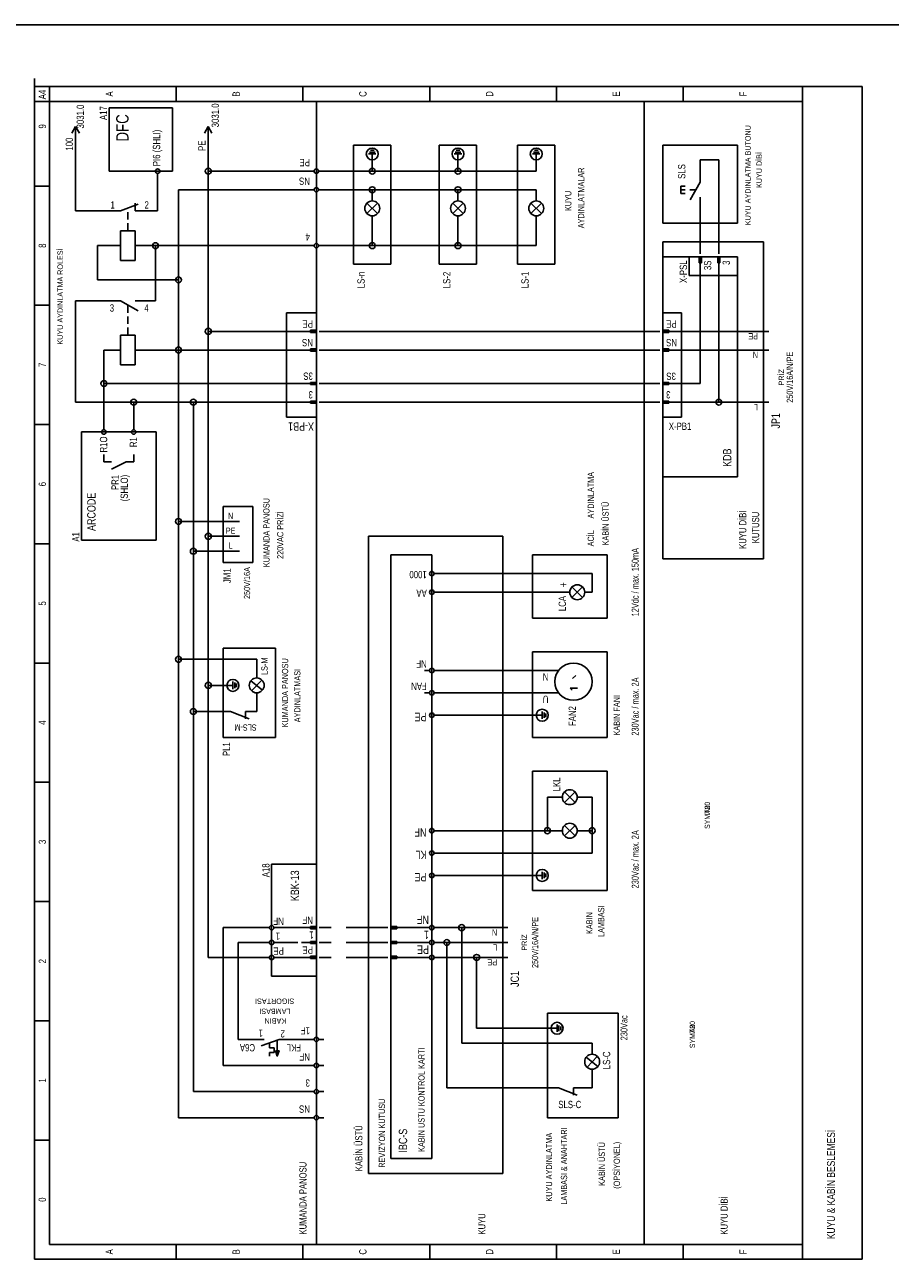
# Model space of a CAD drawing. Header units: centimetres. Extents: x 0 to 13360, y -30 to 2970.
# Tile 27 of 27: x 11964 to 12662, y 1971 to 2970. Entities that reach past the tile are written whole.
import ezdxf
from ezdxf.enums import TextEntityAlignment as Align

# ---------------------------------------------------------------- set-up
doc = ezdxf.new("R2010")
doc.units = ezdxf.units.CM
for name, color, linetype in [('ASN-CERCEVE', 7, 'Continuous'), ('ASN-ELEKTRIK', 3, 'Continuous'), ('ASN-ELEKTRIK-YAZI', 4, 'Continuous')]:
    doc.layers.add(name, color=color, linetype=linetype)

msp = doc.modelspace()

# ---------------------------------------------------------------- linework, layer by layer
at = {"layer": 'ASN-CERCEVE'}
for points in [[(0, 0), (13359.95, 0), (13359.95, 2970), (0, 2970)], [(100, 0), (13334.95, 0), (13334.95, 2970), (100, 2970)]]:
    msp.add_lwpolyline(points, close=True, dxfattribs=at)
at = {"layer": 'ASN-ELEKTRIK'}
for p, q in [((11972.23, 2920.2), (11972.23, 2926.57)), ((11972.23, 1974.44), (11972.23, 2920.2)), ((11972.23, 2920.2), (12639.39, 2920.2)), ((11984.25, 1986.47), (11984.25, 2920.2)), ((12086.43, 2920.2), (12086.43, 2908.18)), ((12188.61, 2920.2), (12188.61, 2908.18)), ((12290.79, 2920.2), (12290.79, 2908.18)), ((12392.96, 2908.18), (12392.96, 2920.2)), ((12495.14, 2908.18), (12495.14, 2920.2)), ((12591.31, 1974.44), (12591.31, 2920.2)), ((12639.39, 2920.2), (12639.39, 1974.44)), ((11972.23, 2908.18), (12591.31, 2908.18)), ((12199.37, 1986.47), (12199.37, 2908.18)), ((12463.83, 1986.47), (12463.83, 2908.18)), ((12032.34, 2903.06), (12083.43, 2903.06)), ((12032.34, 2851.97), (12032.34, 2903.06)), ((12083.43, 2903.06), (12083.43, 2851.97)), ((12005.29, 2888.04), (12002.28, 2882.63)), ((12005.29, 2888.04), (12008.29, 2882.63)), ((12005.29, 2876.02), (12005.29, 2888.04)), ((12112.22, 2888.04), (12109.21, 2882.63)), ((12112.22, 2851.97), (12112.22, 2888.04)), ((12112.22, 2888.04), (12115.22, 2882.63)), ((12005.29, 2882.03), (12005.29, 2876.02)), ((12005.29, 2820.06), (12005.29, 2876.02)), ((12229.42, 2776.84), (12229.42, 2873.01)), ((12229.42, 2873.01), (12259.47, 2873.01)), ((12246.7, 2867.3), (12242.19, 2867.3)), ((12245.95, 2868.8), (12242.95, 2868.8)), ((12259.47, 2873.01), (12259.47, 2776.84)), ((12298.54, 2776.84), (12298.54, 2873.01)), ((12298.54, 2873.01), (12328.59, 2873.01)), ((12315.82, 2867.3), (12311.31, 2867.3)), ((12315.07, 2868.8), (12312.07, 2868.8)), ((12328.59, 2873.01), (12328.59, 2776.84)), ((12361.65, 2776.84), (12361.65, 2873.01)), ((12361.65, 2873.01), (12391.7, 2873.01)), ((12378.93, 2867.3), (12374.42, 2867.3)), ((12378.18, 2868.8), (12375.18, 2868.8)), ((12391.7, 2873.01), (12391.7, 2776.84)), ((12478.86, 2809.9), (12478.86, 2873.01)), ((12478.86, 2873.01), (12538.96, 2873.01)), ((12538.96, 2873.01), (12538.96, 2809.9)), ((12247.45, 2865.8), (12241.44, 2865.8)), ((12244.45, 2865.8), (12244.45, 2854.98)), ((12316.57, 2865.8), (12310.56, 2865.8)), ((12313.57, 2865.8), (12313.57, 2854.98)), ((12379.68, 2865.8), (12373.67, 2865.8)), ((12376.68, 2865.8), (12376.68, 2854.98)), ((12508.91, 2860.99), (12523.93, 2860.99)), ((12508.91, 2848.97), (12508.91, 2860.99)), ((12523.93, 2860.99), (12523.93, 2788.86)), ((12083.43, 2851.97), (12032.34, 2851.97)), ((12071.4, 2845.96), (12071.4, 2850.17)), ((12193.36, 2851.97), (12112.22, 2851.97)), ((12112.22, 2722.75), (12112.22, 2851.97)), ((12193.36, 2851.97), (12197.57, 2851.97)), ((12201.17, 2851.97), (12205.38, 2851.97)), ((12244.45, 2851.97), (12205.38, 2851.97)), ((12244.45, 2854.98), (12244.45, 2851.97)), ((12313.57, 2851.97), (12244.45, 2851.97)), ((12313.57, 2854.98), (12313.57, 2851.97)), ((12376.68, 2851.97), (12313.57, 2851.97)), ((12376.68, 2854.98), (12376.68, 2851.97)), ((12508.91, 2842.96), (12508.91, 2848.97)), ((11984.25, 2839.95), (11972.23, 2839.95)), ((12071.4, 2820.06), (12071.4, 2845.96)), ((12088.18, 2707.72), (12088.18, 2836.95)), ((12193.36, 2836.95), (12088.18, 2836.95)), ((12193.36, 2836.95), (12197.57, 2836.95)), ((12201.17, 2836.95), (12205.38, 2836.95)), ((12244.45, 2836.95), (12205.38, 2836.95)), ((12244.45, 2836.95), (12244.45, 2833.94)), ((12313.57, 2836.95), (12244.45, 2836.95)), ((12313.57, 2836.95), (12313.57, 2833.94)), ((12376.68, 2836.95), (12313.57, 2836.95)), ((12376.68, 2836.95), (12376.68, 2833.94)), ((12493.28, 2833.94), (12493.28, 2839.95)), ((12493.28, 2839.95), (12496.89, 2839.95)), ((12493.28, 2836.95), (12496.89, 2836.95)), ((12500.49, 2836.95), (12505.44, 2836.95)), ((12508.91, 2842.96), (12500.7, 2828.74)), ((12244.45, 2833.94), (12244.45, 2827.93)), ((12313.57, 2833.94), (12313.57, 2827.93)), ((12376.68, 2833.94), (12376.68, 2827.93)), ((12493.28, 2833.94), (12496.89, 2833.94)), ((12508.91, 2830.94), (12508.91, 2824.93)), ((12038.35, 2820.06), (12005.29, 2820.06)), ((12041.35, 2820.06), (12035.34, 2820.06)), ((12041.35, 2820.06), (12055.78, 2825.31)), ((12047.36, 2821.92), (12047.36, 2822.24)), ((12047.36, 2812.91), (12047.36, 2818.92)), ((12053.37, 2820.06), (12053.37, 2826.07)), ((12053.37, 2820.06), (12059.38, 2820.06)), ((12059.38, 2820.06), (12071.4, 2820.06)), ((12248.7, 2817.67), (12240.2, 2826.17)), ((12248.7, 2826.17), (12240.2, 2817.67)), ((12317.82, 2817.67), (12309.32, 2826.17)), ((12317.82, 2826.17), (12309.32, 2817.67)), ((12380.93, 2817.67), (12372.43, 2826.17)), ((12380.93, 2826.17), (12372.43, 2817.67)), ((12508.91, 2788.86), (12508.91, 2824.93)), ((12047.36, 2803.89), (12047.36, 2809.9)), ((12244.45, 2815.91), (12244.45, 2809.9)), ((12244.45, 2809.9), (12244.45, 2791.87)), ((12313.57, 2815.91), (12313.57, 2809.9)), ((12313.57, 2791.87), (12313.57, 2809.9)), ((12376.68, 2815.91), (12376.68, 2809.9)), ((12376.68, 2809.9), (12376.68, 2791.87)), ((12538.96, 2809.9), (12478.86, 2809.9)), ((12041.35, 2803.89), (12053.37, 2803.89)), ((12041.35, 2779.85), (12041.35, 2803.89)), ((12053.37, 2803.89), (12053.37, 2779.85)), ((12022.8, 2764.29), (12022.8, 2791.87)), ((12035.34, 2791.87), (12022.8, 2791.87)), ((12041.35, 2791.87), (12035.34, 2791.87)), ((12053.37, 2791.87), (12059.38, 2791.87)), ((12188.61, 2791.87), (12056.38, 2791.87)), ((12069.7, 2747.45), (12069.7, 2791.87)), ((12193.36, 2791.87), (12163.12, 2791.87)), ((12193.36, 2791.87), (12197.57, 2791.87)), ((12201.17, 2791.87), (12205.38, 2791.87)), ((12244.45, 2791.87), (12205.38, 2791.87)), ((12313.57, 2791.87), (12244.45, 2791.87)), ((12376.68, 2791.87), (12313.57, 2791.87)), ((12478.86, 2794.87), (12560, 2794.87)), ((12478.86, 2782.85), (12478.86, 2794.87)), ((12508.91, 2785.26), (12508.91, 2788.86)), ((12523.93, 2785.26), (12523.93, 2788.86)), ((12560, 2794.87), (12560, 2539.43)), ((12053.37, 2779.85), (12041.35, 2779.85)), ((12259.47, 2776.84), (12229.42, 2776.84)), ((12328.59, 2776.84), (12298.54, 2776.84)), ((12391.7, 2776.84), (12361.65, 2776.84)), ((12478.86, 2605.54), (12478.86, 2782.85)), ((12478.86, 2782.85), (12538.96, 2782.85)), ((12499.89, 2782.85), (12538.96, 2782.85)), ((12499.89, 2767.83), (12499.89, 2782.85)), ((12508.01, 2782.85), (12509.81, 2782.85)), ((12508.01, 2778.05), (12508.01, 2782.85)), ((12508.01, 2778.05), (12509.81, 2778.05)), ((12508.31, 2778.05), (12508.31, 2782.85)), ((12508.61, 2778.05), (12508.61, 2782.85)), ((12508.91, 2773.84), (12508.91, 2782.85)), ((12509.21, 2778.05), (12509.21, 2782.85)), ((12509.51, 2778.05), (12509.51, 2782.85)), ((12509.81, 2778.05), (12509.81, 2782.85)), ((12523.03, 2782.85), (12524.84, 2782.85)), ((12523.03, 2778.05), (12523.03, 2782.85)), ((12523.03, 2778.05), (12524.84, 2778.05)), ((12523.33, 2778.05), (12523.33, 2782.85)), ((12523.63, 2778.05), (12523.63, 2782.85)), ((12523.93, 2773.84), (12523.93, 2782.85)), ((12524.24, 2778.05), (12524.24, 2782.85)), ((12524.54, 2778.05), (12524.54, 2782.85)), ((12524.84, 2778.05), (12524.84, 2782.85)), ((12538.96, 2782.85), (12538.96, 2767.83)), ((12538.96, 2782.85), (12538.96, 2605.54)), ((12538.96, 2767.83), (12499.89, 2767.83)), ((12508.91, 2773.84), (12508.91, 2770.83)), ((12508.91, 2770.83), (12508.91, 2680.68)), ((12523.93, 2773.84), (12523.93, 2770.83)), ((12523.93, 2770.83), (12523.93, 2665.65)), ((12088.18, 2764.29), (12022.8, 2764.29)), ((12005.29, 2665.65), (12005.29, 2747.45)), ((12038.35, 2747.45), (12005.29, 2747.45)), ((12041.35, 2747.45), (12035.34, 2747.45)), ((12041.35, 2747.45), (12055.57, 2739.24)), ((12053.37, 2747.45), (12059.38, 2747.45)), ((12059.38, 2747.45), (12069.7, 2747.45)), ((11984.25, 2743.79), (11972.23, 2743.79)), ((12047.36, 2737.77), (12047.36, 2743.79)), ((12047.36, 2737.77), (12047.36, 2739.53)), ((12175.33, 2653.63), (12175.33, 2737.77)), ((12175.33, 2737.77), (12199.37, 2737.77)), ((12199.37, 2737.77), (12199.37, 2653.63)), ((12478.86, 2653.63), (12478.86, 2737.77)), ((12478.86, 2737.77), (12493.88, 2737.77)), ((12493.88, 2737.77), (12493.88, 2653.63)), ((12047.36, 2728.76), (12047.36, 2734.77)), ((12041.35, 2719.74), (12053.37, 2719.74)), ((12041.35, 2695.7), (12041.35, 2719.74)), ((12047.36, 2719.74), (12047.36, 2725.75)), ((12053.37, 2719.74), (12053.37, 2695.7)), ((12187.35, 2722.75), (12112.22, 2722.75)), ((12112.22, 2557.46), (12112.22, 2722.75)), ((12190.35, 2722.75), (12187.35, 2722.75)), ((12190.35, 2722.75), (12199.37, 2722.75)), ((12194.56, 2723.65), (12199.37, 2723.65)), ((12194.56, 2723.65), (12194.56, 2721.85)), ((12194.56, 2723.35), (12199.37, 2723.35)), ((12194.56, 2723.05), (12199.37, 2723.05)), ((12194.56, 2722.45), (12199.37, 2722.45)), ((12194.56, 2722.15), (12199.37, 2722.15)), ((12194.56, 2721.85), (12199.37, 2721.85)), ((12199.37, 2723.65), (12199.37, 2721.85)), ((12201.77, 2722.75), (12205.38, 2722.75)), ((12472.85, 2722.75), (12205.38, 2722.75)), ((12476.45, 2722.75), (12472.85, 2722.75)), ((12478.86, 2721.85), (12478.86, 2723.65)), ((12483.66, 2723.65), (12478.86, 2723.65)), ((12483.66, 2723.35), (12478.86, 2723.35)), ((12483.66, 2723.05), (12478.86, 2723.05)), ((12487.87, 2722.75), (12478.86, 2722.75)), ((12483.66, 2722.45), (12478.86, 2722.45)), ((12483.66, 2722.15), (12478.86, 2722.15)), ((12483.66, 2721.85), (12478.86, 2721.85)), ((12483.66, 2721.85), (12483.66, 2723.65)), ((12487.87, 2722.75), (12490.88, 2722.75)), ((12490.88, 2722.75), (12553.99, 2722.75)), ((12564.2, 2722.75), (12553.99, 2722.75)), ((12028.07, 2680.68), (12028.07, 2707.72)), ((12041.35, 2707.72), (12028.07, 2707.72)), ((12053.37, 2707.72), (12088.18, 2707.72)), ((12088.18, 2569.48), (12088.18, 2707.72)), ((12187.35, 2707.72), (12088.18, 2707.72)), ((12190.35, 2707.72), (12187.35, 2707.72)), ((12190.35, 2707.72), (12199.37, 2707.72)), ((12194.56, 2708.62), (12199.37, 2708.62)), ((12194.56, 2708.62), (12194.56, 2706.82)), ((12194.56, 2708.32), (12199.37, 2708.32)), ((12194.56, 2708.02), (12199.37, 2708.02)), ((12194.56, 2707.42), (12199.37, 2707.42)), ((12194.56, 2707.12), (12199.37, 2707.12)), ((12194.56, 2706.82), (12199.37, 2706.82)), ((12199.37, 2708.62), (12199.37, 2706.82)), ((12201.77, 2707.72), (12205.38, 2707.72)), ((12472.85, 2707.72), (12205.38, 2707.72)), ((12476.45, 2707.72), (12472.85, 2707.72)), ((12478.86, 2706.82), (12478.86, 2708.62)), ((12483.66, 2708.62), (12478.86, 2708.62)), ((12483.66, 2708.32), (12478.86, 2708.32)), ((12483.66, 2708.02), (12478.86, 2708.02)), ((12487.87, 2707.72), (12478.86, 2707.72)), ((12483.66, 2707.42), (12478.86, 2707.42)), ((12483.66, 2707.12), (12478.86, 2707.12)), ((12483.66, 2706.82), (12478.86, 2706.82)), ((12483.66, 2706.82), (12483.66, 2708.62)), ((12487.87, 2707.72), (12490.88, 2707.72)), ((12490.88, 2707.72), (12553.99, 2707.72)), ((12564.2, 2707.72), (12553.99, 2707.72)), ((12053.37, 2695.7), (12041.35, 2695.7)), ((12187.35, 2680.68), (12028.07, 2680.68)), ((12028.07, 2647.62), (12028.07, 2680.68)), ((12190.35, 2680.68), (12187.35, 2680.68)), ((12190.35, 2680.68), (12199.37, 2680.68)), ((12194.56, 2681.58), (12199.37, 2681.58)), ((12194.56, 2681.58), (12194.56, 2679.77)), ((12194.56, 2681.28), (12199.37, 2681.28)), ((12194.56, 2680.98), (12199.37, 2680.98)), ((12194.56, 2680.37), (12199.37, 2680.37)), ((12194.56, 2680.07), (12199.37, 2680.07)), ((12194.56, 2679.77), (12199.37, 2679.77)), ((12199.37, 2681.58), (12199.37, 2679.77)), ((12201.77, 2680.68), (12205.38, 2680.68)), ((12472.85, 2680.68), (12205.38, 2680.68)), ((12476.45, 2680.68), (12472.85, 2680.68)), ((12478.86, 2679.77), (12478.86, 2681.58)), ((12483.66, 2681.58), (12478.86, 2681.58)), ((12483.66, 2681.28), (12478.86, 2681.28)), ((12483.66, 2680.98), (12478.86, 2680.98)), ((12487.87, 2680.68), (12478.86, 2680.68)), ((12483.66, 2680.37), (12478.86, 2680.37)), ((12483.66, 2680.07), (12478.86, 2680.07)), ((12483.66, 2679.77), (12478.86, 2679.77)), ((12483.66, 2679.77), (12483.66, 2681.58)), ((12487.87, 2680.68), (12490.88, 2680.68)), ((12508.91, 2680.68), (12490.88, 2680.68)), ((12052.11, 2665.65), (12005.29, 2665.65)), ((12052.11, 2647.62), (12052.11, 2665.65)), ((12100.2, 2665.65), (12052.11, 2665.65)), ((12100.2, 2545.44), (12100.2, 2665.65)), ((12187.35, 2665.65), (12100.2, 2665.65)), ((12190.35, 2665.65), (12187.35, 2665.65)), ((12190.35, 2665.65), (12199.37, 2665.65)), ((12194.56, 2666.55), (12199.37, 2666.55)), ((12194.56, 2666.55), (12194.56, 2664.75)), ((12194.56, 2666.25), (12199.37, 2666.25)), ((12194.56, 2665.95), (12199.37, 2665.95)), ((12194.56, 2665.35), (12199.37, 2665.35)), ((12194.56, 2665.05), (12199.37, 2665.05)), ((12194.56, 2664.75), (12199.37, 2664.75)), ((12199.37, 2666.55), (12199.37, 2664.75)), ((12201.77, 2665.65), (12205.38, 2665.65)), ((12472.85, 2665.65), (12205.38, 2665.65)), ((12476.45, 2665.65), (12472.85, 2665.65)), ((12478.86, 2664.75), (12478.86, 2666.55)), ((12483.66, 2666.55), (12478.86, 2666.55)), ((12483.66, 2666.25), (12478.86, 2666.25)), ((12483.66, 2665.95), (12478.86, 2665.95)), ((12487.87, 2665.65), (12478.86, 2665.65)), ((12483.66, 2665.35), (12478.86, 2665.35)), ((12483.66, 2665.05), (12478.86, 2665.05)), ((12483.66, 2664.75), (12478.86, 2664.75)), ((12483.66, 2664.75), (12483.66, 2666.55)), ((12487.87, 2665.65), (12490.88, 2665.65)), ((12523.93, 2665.65), (12490.88, 2665.65)), ((12553.99, 2665.65), (12523.93, 2665.65)), ((12564.2, 2665.65), (12553.99, 2665.65)), ((11984.25, 2647.62), (11972.23, 2647.62)), ((12028.07, 2647.62), (12028.07, 2643.41)), ((12052.11, 2647.62), (12052.11, 2643.41)), ((12199.37, 2653.63), (12175.33, 2653.63)), ((12493.88, 2653.63), (12478.86, 2653.63)), ((12010.04, 2554.46), (12010.04, 2641.61)), ((12010.04, 2641.61), (12070.14, 2641.61)), ((12070.14, 2641.61), (12070.14, 2554.46)), ((12028.07, 2623.58), (12028.07, 2617.57)), ((12034.08, 2617.57), (12028.07, 2617.57)), ((12046.1, 2617.57), (12034.08, 2611.55)), ((12052.11, 2617.57), (12046.1, 2617.57)), ((12052.11, 2617.57), (12052.11, 2623.58)), ((12538.96, 2605.54), (12478.86, 2605.54)), ((12478.86, 2539.43), (12478.86, 2605.54)), ((12124.24, 2581.5), (12148.28, 2581.5)), ((12124.24, 2536.42), (12124.24, 2581.5)), ((12148.28, 2581.5), (12148.28, 2536.42)), ((12124.24, 2569.48), (12088.18, 2569.48)), ((12088.18, 2458.29), (12088.18, 2569.48)), ((12127.24, 2569.48), (12124.24, 2569.48)), ((12137.46, 2569.48), (12127.24, 2569.48)), ((12124.24, 2557.46), (12112.22, 2557.46)), ((12112.22, 2437.25), (12112.22, 2557.46)), ((12127.24, 2557.46), (12124.24, 2557.46)), ((12137.46, 2557.46), (12127.24, 2557.46)), ((12241.44, 2043.56), (12241.44, 2557.46)), ((12241.44, 2557.46), (12349.63, 2557.46)), ((12349.63, 2557.46), (12349.63, 2043.56)), ((11984.25, 2551.45), (11972.23, 2551.45)), ((12070.14, 2554.46), (12010.04, 2554.46)), ((12124.24, 2545.44), (12100.2, 2545.44)), ((12100.2, 2416.21), (12100.2, 2545.44)), ((12127.24, 2545.44), (12124.24, 2545.44)), ((12137.46, 2545.44), (12127.24, 2545.44)), ((12259.47, 2055.59), (12259.47, 2542.43)), ((12259.47, 2542.43), (12292.53, 2542.43)), ((12292.53, 2542.43), (12292.53, 2055.59)), ((12373.67, 2491.35), (12373.67, 2542.43)), ((12373.67, 2542.43), (12433.78, 2542.43)), ((12433.78, 2542.43), (12433.78, 2491.35)), ((12560, 2539.43), (12478.86, 2539.43)), ((12148.28, 2536.42), (12124.24, 2536.42)), ((12298.54, 2527.41), (12294.33, 2527.41)), ((12421.76, 2527.41), (12298.54, 2527.41)), ((12421.76, 2527.41), (12421.76, 2512.38)), ((12298.54, 2512.38), (12294.33, 2512.38)), ((12397.71, 2512.38), (12298.54, 2512.38)), ((12403.73, 2512.38), (12397.71, 2512.38)), ((12405.49, 2508.13), (12413.99, 2516.63)), ((12413.99, 2508.13), (12405.49, 2516.63)), ((12421.76, 2512.38), (12415.75, 2512.38)), ((12433.78, 2491.35), (12373.67, 2491.35)), ((12124.24, 2395.18), (12124.24, 2467.3)), ((12124.24, 2467.3), (12166.31, 2467.3)), ((12166.31, 2467.3), (12166.31, 2395.18)), ((12124.24, 2458.29), (12088.18, 2458.29)), ((12088.18, 2088.64), (12088.18, 2458.29)), ((12124.48, 2458.29), (12124.24, 2458.29)), ((12139.26, 2458.29), (12124.24, 2458.29)), ((12139.26, 2458.29), (12151.29, 2458.29)), ((12151.29, 2449.27), (12151.29, 2458.29)), ((12373.67, 2395.18), (12373.67, 2464.3)), ((12373.67, 2464.3), (12433.78, 2464.3)), ((12433.78, 2464.3), (12433.78, 2395.18)), ((11984.25, 2455.28), (11972.23, 2455.28)), ((12151.29, 2449.27), (12151.29, 2443.26)), ((12290.73, 2449.27), (12286.52, 2449.27)), ((12298.54, 2449.27), (12294.33, 2449.27)), ((12382.69, 2449.27), (12298.54, 2449.27)), ((12394.59, 2449.27), (12382.69, 2449.27)), ((12124.24, 2437.25), (12112.22, 2437.25)), ((12112.22, 2217.87), (12112.22, 2437.25)), ((12124.48, 2437.25), (12124.24, 2437.25)), ((12132.05, 2437.25), (12124.24, 2437.25)), ((12132.05, 2434.25), (12132.05, 2440.26)), ((12133.55, 2435), (12133.55, 2439.51)), ((12135.06, 2435.75), (12135.06, 2438.75)), ((12155.85, 2433.4), (12146.48, 2440.86)), ((12155.37, 2441.58), (12147.2, 2432.92)), ((12406.05, 2442.82), (12408.57, 2445.34)), ((12151.29, 2425.23), (12151.29, 2431.24)), ((12290.73, 2431.24), (12286.52, 2431.24)), ((12298.54, 2431.24), (12294.33, 2431.24)), ((12298.54, 2431.24), (12382.69, 2431.24)), ((12394.59, 2431.24), (12382.69, 2431.24)), ((12405.65, 2433.4), (12403.97, 2435.09)), ((12403.97, 2435.09), (12409.86, 2435.09)), ((12151.29, 2425.23), (12151.29, 2416.21)), ((12124.24, 2416.21), (12100.2, 2416.21)), ((12100.2, 2109.68), (12100.2, 2416.21)), ((12130.25, 2416.21), (12124.24, 2416.21)), ((12124.48, 2416.21), (12124.24, 2416.21)), ((12130.25, 2416.21), (12145.27, 2410.2)), ((12142.27, 2416.21), (12142.27, 2410.2)), ((12142.27, 2416.21), (12145.27, 2416.21)), ((12145.27, 2416.21), (12151.29, 2416.21)), ((12298.54, 2413.21), (12294.33, 2413.21)), ((12298.54, 2413.21), (12370.67, 2413.21)), ((12381.49, 2413.21), (12370.67, 2413.21)), ((12381.49, 2410.2), (12381.49, 2416.21)), ((12382.99, 2410.96), (12382.99, 2415.46)), ((12384.49, 2411.71), (12384.49, 2414.71)), ((12166.31, 2395.18), (12124.24, 2395.18)), ((12433.78, 2395.18), (12373.67, 2395.18)), ((12373.67, 2271.96), (12373.67, 2368.13)), ((12373.67, 2368.13), (12433.78, 2368.13)), ((12433.78, 2368.13), (12433.78, 2271.96)), ((11984.25, 2359.11), (11972.23, 2359.11)), ((12391.7, 2347.09), (12385.69, 2347.09)), ((12385.69, 2347.09), (12385.69, 2320.05)), ((12397.71, 2347.09), (12391.7, 2347.09)), ((12399.48, 2342.84), (12407.98, 2351.34)), ((12407.98, 2342.84), (12399.48, 2351.34)), ((12415.75, 2347.09), (12409.74, 2347.09)), ((12415.75, 2347.09), (12421.76, 2347.09)), ((12421.76, 2320.05), (12421.76, 2347.09)), ((12298.54, 2320.05), (12294.33, 2320.05)), ((12385.69, 2320.05), (12298.54, 2320.05)), ((12391.7, 2320.05), (12385.69, 2320.05)), ((12397.71, 2320.05), (12391.7, 2320.05)), ((12399.48, 2315.8), (12407.98, 2324.3)), ((12407.98, 2315.8), (12399.48, 2324.3)), ((12415.75, 2320.05), (12409.74, 2320.05)), ((12421.76, 2320.05), (12415.75, 2320.05)), ((12421.76, 2302.02), (12421.76, 2320.05)), ((12298.54, 2302.02), (12294.33, 2302.02)), ((12421.76, 2302.02), (12298.54, 2302.02)), ((12163.31, 2202.84), (12163.31, 2293)), ((12163.31, 2293), (12199.37, 2293)), ((12199.37, 2293), (12199.37, 2202.84)), ((12298.54, 2283.98), (12294.33, 2283.98)), ((12298.54, 2283.98), (12370.67, 2283.98)), ((12381.49, 2283.98), (12370.67, 2283.98)), ((12381.49, 2280.98), (12381.49, 2286.99)), ((12382.99, 2281.73), (12382.99, 2286.24)), ((12384.49, 2282.48), (12384.49, 2285.49)), ((12433.78, 2271.96), (12373.67, 2271.96)), ((11984.25, 2262.95), (11972.23, 2262.95)), ((12157.3, 2241.91), (12124.24, 2241.91)), ((12124.24, 2130.72), (12124.24, 2241.91)), ((12157.3, 2241.91), (12161.5, 2241.91)), ((12165.11, 2241.91), (12169.32, 2241.91)), ((12169.32, 2241.91), (12187.35, 2241.91)), ((12190.35, 2241.91), (12187.35, 2241.91)), ((12190.35, 2241.91), (12199.37, 2241.91)), ((12194.56, 2242.81), (12199.37, 2242.81)), ((12194.56, 2242.81), (12194.56, 2241.01)), ((12194.56, 2242.51), (12199.37, 2242.51)), ((12194.56, 2242.21), (12199.37, 2242.21)), ((12194.56, 2241.61), (12199.37, 2241.61)), ((12194.56, 2241.31), (12199.37, 2241.31)), ((12194.56, 2241.01), (12199.37, 2241.01)), ((12199.37, 2242.81), (12199.37, 2241.01)), ((12201.77, 2241.91), (12205.38, 2241.91)), ((12211.39, 2241.91), (12205.38, 2241.91)), ((12223.41, 2241.91), (12229.42, 2241.91)), ((12229.42, 2241.91), (12226.42, 2241.91)), ((12253.46, 2241.91), (12229.42, 2241.91)), ((12257.07, 2241.91), (12253.46, 2241.91)), ((12259.47, 2241.01), (12259.47, 2242.81)), ((12264.28, 2242.81), (12259.47, 2242.81)), ((12264.28, 2242.51), (12259.47, 2242.51)), ((12264.28, 2242.21), (12259.47, 2242.21)), ((12268.49, 2241.91), (12259.47, 2241.91)), ((12264.28, 2241.61), (12259.47, 2241.61)), ((12264.28, 2241.31), (12259.47, 2241.31)), ((12264.28, 2241.01), (12259.47, 2241.01)), ((12264.28, 2241.01), (12264.28, 2242.81)), ((12268.49, 2241.91), (12271.49, 2241.91)), ((12271.49, 2241.91), (12286.52, 2241.91)), ((12286.52, 2241.91), (12290.73, 2241.91)), ((12294.33, 2241.91), (12298.54, 2241.91)), ((12316.57, 2241.91), (12298.54, 2241.91)), ((12316.57, 2148.75), (12316.57, 2241.91)), ((12343.62, 2241.91), (12316.57, 2241.91)), ((12353.84, 2241.91), (12343.62, 2241.91)), ((12157.3, 2229.89), (12136.26, 2229.89)), ((12136.26, 2151.75), (12136.26, 2229.89)), ((12157.3, 2229.89), (12161.5, 2229.89)), ((12165.11, 2229.89), (12169.32, 2229.89)), ((12169.32, 2229.89), (12184.34, 2229.89)), ((12190.35, 2229.89), (12187.35, 2229.89)), ((12190.35, 2229.89), (12199.37, 2229.89)), ((12194.56, 2230.79), (12199.37, 2230.79)), ((12194.56, 2230.79), (12194.56, 2228.99)), ((12194.56, 2230.49), (12199.37, 2230.49)), ((12194.56, 2230.19), (12199.37, 2230.19)), ((12194.56, 2229.59), (12199.37, 2229.59)), ((12194.56, 2229.29), (12199.37, 2229.29)), ((12194.56, 2228.99), (12199.37, 2228.99)), ((12199.37, 2230.79), (12199.37, 2228.99)), ((12201.77, 2229.89), (12205.38, 2229.89)), ((12211.39, 2229.89), (12205.38, 2229.89)), ((12223.41, 2229.89), (12229.42, 2229.89)), ((12229.42, 2229.89), (12226.42, 2229.89)), ((12253.46, 2229.89), (12229.42, 2229.89)), ((12257.07, 2229.89), (12253.46, 2229.89)), ((12259.47, 2228.99), (12259.47, 2230.79)), ((12264.28, 2230.79), (12259.47, 2230.79)), ((12264.28, 2230.49), (12259.47, 2230.49)), ((12264.28, 2230.19), (12259.47, 2230.19)), ((12268.49, 2229.89), (12259.47, 2229.89)), ((12264.28, 2229.59), (12259.47, 2229.59)), ((12264.28, 2229.29), (12259.47, 2229.29)), ((12264.28, 2228.99), (12259.47, 2228.99)), ((12264.28, 2228.99), (12264.28, 2230.79)), ((12268.49, 2229.89), (12271.49, 2229.89)), ((12271.49, 2229.89), (12286.52, 2229.89)), ((12286.52, 2229.89), (12290.73, 2229.89)), ((12294.33, 2229.89), (12298.54, 2229.89)), ((12304.55, 2229.89), (12298.54, 2229.89)), ((12304.55, 2112.69), (12304.55, 2229.89)), ((12343.62, 2229.89), (12304.55, 2229.89)), ((12353.84, 2229.89), (12343.62, 2229.89)), ((12157.3, 2217.87), (12112.22, 2217.87)), ((12157.3, 2217.87), (12161.5, 2217.87)), ((12165.11, 2217.87), (12169.32, 2217.87)), ((12169.32, 2217.87), (12187.35, 2217.87)), ((12190.35, 2217.87), (12187.35, 2217.87)), ((12190.35, 2217.87), (12199.37, 2217.87)), ((12194.56, 2218.77), (12199.37, 2218.77)), ((12194.56, 2218.77), (12194.56, 2216.97)), ((12194.56, 2218.47), (12199.37, 2218.47)), ((12194.56, 2218.17), (12199.37, 2218.17)), ((12194.56, 2217.57), (12199.37, 2217.57)), ((12194.56, 2217.27), (12199.37, 2217.27)), ((12199.37, 2218.77), (12199.37, 2216.97)), ((12201.77, 2217.87), (12205.38, 2217.87)), ((12211.39, 2217.87), (12205.38, 2217.87)), ((12223.41, 2217.87), (12229.42, 2217.87)), ((12229.42, 2217.87), (12226.42, 2217.87)), ((12253.46, 2217.87), (12229.42, 2217.87)), ((12257.07, 2217.87), (12253.46, 2217.87)), ((12259.47, 2216.97), (12259.47, 2218.77)), ((12264.28, 2218.77), (12259.47, 2218.77)), ((12264.28, 2218.47), (12259.47, 2218.47)), ((12264.28, 2218.17), (12259.47, 2218.17)), ((12268.49, 2217.87), (12259.47, 2217.87)), ((12264.28, 2217.57), (12259.47, 2217.57)), ((12264.28, 2217.27), (12259.47, 2217.27)), ((12264.28, 2216.97), (12264.28, 2218.77)), ((12268.49, 2217.87), (12271.49, 2217.87)), ((12271.49, 2217.87), (12286.52, 2217.87)), ((12286.52, 2217.87), (12290.73, 2217.87)), ((12294.33, 2217.87), (12298.54, 2217.87)), ((12328.59, 2217.87), (12298.54, 2217.87)), ((12328.59, 2160.77), (12328.59, 2217.87)), ((12343.62, 2217.87), (12328.59, 2217.87)), ((12353.84, 2217.87), (12343.62, 2217.87)), ((12194.56, 2216.97), (12199.37, 2216.97)), ((12264.28, 2216.97), (12259.47, 2216.97)), ((12199.37, 2202.84), (12163.31, 2202.84)), ((12385.69, 2088.64), (12385.69, 2172.79)), ((12385.69, 2172.79), (12442.79, 2172.79)), ((12442.79, 2172.79), (12442.79, 2088.64)), ((11984.25, 2166.78), (11972.23, 2166.78)), ((12385.69, 2160.77), (12328.59, 2160.77)), ((12393.51, 2160.77), (12385.69, 2160.77)), ((12385.93, 2160.77), (12385.69, 2160.77)), ((12393.51, 2157.76), (12393.51, 2163.77)), ((12395.01, 2158.52), (12395.01, 2163.02)), ((12396.51, 2159.27), (12396.51, 2162.27)), ((12151.29, 2151.75), (12136.26, 2151.75)), ((12157.3, 2151.75), (12151.29, 2151.75)), ((12169.32, 2151.75), (12154.89, 2146.5)), ((12161.62, 2144.9), (12161.62, 2148.89)), ((12167.87, 2151.03), (12167.87, 2138.29)), ((12169.32, 2151.75), (12175.33, 2151.75)), ((12193.36, 2151.75), (12175.33, 2151.75)), ((12193.36, 2151.75), (12197.57, 2151.75)), ((12196.36, 2151.75), (12193.36, 2151.75)), ((12201.17, 2151.75), (12205.38, 2151.75)), ((12385.69, 2148.75), (12316.57, 2148.75)), ((12385.93, 2148.75), (12385.69, 2148.75)), ((12415.75, 2148.75), (12385.69, 2148.75)), ((12415.75, 2148.75), (12421.76, 2148.75)), ((12421.76, 2145.74), (12421.76, 2148.75)), ((12165.23, 2144.9), (12161.62, 2144.9)), ((12161.62, 2141.3), (12165.23, 2141.3)), ((12161.62, 2138.29), (12161.62, 2141.3)), ((12165.23, 2141.3), (12165.23, 2144.9)), ((12167.87, 2138.29), (12166.43, 2142.62)), ((12166.43, 2142.62), (12169.32, 2142.62)), ((12167.87, 2138.29), (12169.32, 2142.62)), ((12426.32, 2129.88), (12416.95, 2137.33)), ((12425.84, 2138.05), (12417.67, 2129.39)), ((12421.76, 2145.74), (12421.76, 2139.73)), ((12193.36, 2130.72), (12124.24, 2130.72)), ((12193.36, 2130.72), (12197.57, 2130.72)), ((12201.17, 2130.72), (12205.38, 2130.72)), ((12421.76, 2121.7), (12421.76, 2127.71)), ((12421.76, 2121.7), (12421.76, 2112.69)), ((12193.36, 2109.68), (12100.2, 2109.68)), ((12193.36, 2109.68), (12197.57, 2109.68)), ((12196.36, 2109.68), (12193.36, 2109.68)), ((12201.17, 2109.68), (12205.38, 2109.68)), ((12385.69, 2112.69), (12304.55, 2112.69)), ((12394.71, 2112.69), (12385.69, 2112.69)), ((12385.93, 2112.69), (12385.69, 2112.69)), ((12394.71, 2112.69), (12409.74, 2106.67)), ((12406.73, 2112.69), (12406.73, 2106.67)), ((12406.73, 2112.69), (12409.74, 2112.69)), ((12409.74, 2112.69), (12421.76, 2112.69)), ((12193.36, 2088.64), (12088.18, 2088.64)), ((12193.36, 2088.64), (12197.57, 2088.64)), ((12201.17, 2088.64), (12205.38, 2088.64)), ((12442.79, 2088.64), (12385.69, 2088.64)), ((11984.25, 2070.61), (11972.23, 2070.61)), ((12292.53, 2055.59), (12259.47, 2055.59)), ((12349.63, 2043.56), (12241.44, 2043.56)), ((11984.25, 1986.47), (12591.31, 1986.47)), ((12086.43, 1986.47), (12086.43, 1974.44)), ((12188.61, 1986.47), (12188.61, 1974.44)), ((12290.79, 1986.47), (12290.79, 1974.44)), ((12392.96, 1974.44), (12392.96, 1986.47)), ((12495.14, 1974.44), (12495.14, 1986.47)), ((12591.31, 1974.44), (12591.31, 1986.47)), ((12639.39, 1974.44), (11972.23, 1974.44)), ((12609.34, 1974.44), (12639.39, 1974.44))]:
    msp.add_line(p, q, dxfattribs=at)
msp.add_lwpolyline([(12166.43, 2142.62), (12169.32, 2142.62), (12167.87, 2138.29), (12166.43, 2142.62)], dxfattribs=at)
for centre, radius in [((12244.45, 2865.8), 4.81), ((12313.57, 2865.8), 4.81), ((12376.68, 2865.8), 4.81), ((12071.4, 2851.97), 1.8), ((12112.22, 2851.97), 2.4), ((12199.37, 2851.97), 1.8), ((12244.45, 2851.97), 2.4), ((12313.57, 2851.97), 2.4), ((12199.37, 2836.95), 1.8), ((12244.45, 2836.95), 2.4), ((12313.57, 2836.95), 2.4), ((12244.45, 2821.92), 6.01), ((12313.57, 2821.92), 6.01), ((12376.68, 2821.92), 6.01), ((12069.7, 2791.87), 2.4), ((12199.37, 2791.87), 1.8), ((12244.45, 2791.87), 2.4), ((12313.57, 2791.87), 2.4), ((12088.18, 2764.29), 2.4), ((12112.22, 2722.75), 2.4), ((12088.18, 2707.72), 2.4), ((12028.07, 2680.68), 2.4), ((12052.11, 2665.65), 2.4), ((12100.2, 2665.65), 2.4), ((12523.93, 2665.65), 2.4), ((12028.07, 2641.61), 1.8), ((12052.11, 2641.61), 1.8), ((12088.18, 2569.48), 2.4), ((12112.22, 2557.46), 2.4), ((12100.2, 2545.44), 2.4), ((12292.53, 2527.41), 1.8), ((12409.74, 2512.38), 6.01), ((12292.53, 2512.38), 1.8), ((12088.18, 2458.29), 2.4), ((12292.53, 2449.27), 1.8), ((12406.73, 2440.26), 15.03), ((12112.22, 2437.25), 2.4), ((12132.05, 2437.25), 4.81), ((12151.29, 2437.25), 6.01), ((12292.53, 2431.24), 1.8), ((12100.2, 2416.21), 2.4), ((12381.49, 2413.21), 4.81), ((12292.53, 2413.21), 1.8), ((12403.73, 2347.09), 6.01), ((12292.53, 2320.05), 1.8), ((12385.69, 2320.05), 2.4), ((12403.73, 2320.05), 6.01), ((12421.76, 2320.05), 2.4), ((12292.53, 2302.02), 1.8), ((12381.49, 2283.98), 4.81), ((12292.53, 2283.98), 1.8), ((12163.31, 2241.91), 1.8), ((12292.53, 2241.91), 1.8), ((12316.57, 2241.91), 2.4), ((12163.31, 2229.89), 1.8), ((12292.53, 2229.89), 1.8), ((12304.55, 2229.89), 2.4), ((12163.31, 2217.87), 1.8), ((12292.53, 2217.87), 1.8), ((12328.59, 2217.87), 2.4), ((12393.51, 2160.77), 4.81), ((12199.37, 2151.75), 1.8), ((12421.76, 2133.72), 6.01), ((12199.37, 2130.72), 1.8), ((12199.37, 2109.68), 1.8), ((12199.37, 2088.64), 1.8)]:
    msp.add_circle(centre, radius, dxfattribs=at)

# ---------------------------------------------------------------- texts
at = {"layer": 'ASN-ELEKTRIK-YAZI', "width": 0.8}
for s, height, rotation, p in [('A4', 5.89, 90, (11981.37, 2909.86)), ('3031.0', 5.89, 90, (12120.81, 2887.28)), ('3031.0', 5.89, 90, (12011.99, 2886.36)), ('PI6 (SHLI)', 5.89, 90, (12073.45, 2855.94)), ('KUYU AYDINLATMA BUTONU', 4.3275, 90, (12549.54, 2808.34)), ('KUYU DİBİ', 4.328, 90, (12558.56, 2838.39)), ('PE', 5.89, 180, (12194.2, 2861.83)), ('SLS', 5.89, 90, (12496.89, 2845.72)), ('NS', 5.89, 180, (12194.2, 2846.8)), ('4', 5.89, 180, (12194.2, 2801.73)), ('KUYU AYDINLATMA ROLESİ', 4.3275, 90, (11994.95, 2712.12)), ('4', 5.89, 360, (12060.71, 2738.67)), ('PE', 5.89, 180, (12196.6, 2731.64)), ('NS', 5.89, 180, (12196.6, 2716.62)), ('PE', 5.049, 180, (12555.55, 2721.31)), ('N', 5.05, 180, (12555.55, 2706.28)), ('3S', 5.89, 180, (12196.6, 2689.57)), ('3', 5.89, 180, (12196.6, 2674.54)), ('L', 5.05, 180, (12555.55, 2664.21)), ('X-PB1', 6.732, 180, (12197.45, 2649.3)), ('KDB', 6.732, 90, (12534.03, 2613.48)), ('AYDINLATMA', 5.049, 90, (12423.18, 2571.86)), ('ARCODE', 6.732, 90, (12021.34, 2561.79)), ('KABİN ÜSTÜ', 5.049, 90, (12435.1, 2550.13)), ('KUYU DİBİ', 5.77, 90, (12546.05, 2547.36)), ('KUTUSU', 5.77, 90, (12556.44, 2551.91)), ('A1', 5.89, 90, (12008.36, 2553.13)), ('ACİL', 5.049, 90, (12423.18, 2549.36)), ('12Vdc / max. 150mA', 5.5537, 90, (12459.24, 2492.93)), ('1000', 5.89, 180, (12288.44, 2529.57)), ('AA', 5.89, 180, (12288.44, 2514.55)), ('LS-M', 5.049, 90, (12160.06, 2445.69)), ('NF', 5.89, 180, (12288.44, 2457.45)), ('N', 5.89, 180, (12386.54, 2446.99)), ('FAN', 5.89, 180, (12288.44, 2439.41)), ('230Vac / max. 2A', 5.5537, 90, (12459.24, 2396.76)), ('U', 5.89, 180, (12386.54, 2428.96)), ('KABIN FANI', 5.049, 90, (12444.12, 2396.86)), ('PE', 6.732, 180, (12288.2, 2415.13)), ('LKL', 5.89, 90, (12396.03, 2351.78)), ('SYMT80', 4.207, 90, (12516.72, 2321.46)), ('SYMA2', 4.207, 90, (12516.72, 2321.46)), ('NF', 6.732, 180, (12288.2, 2321.97)), ('230Vac / max. 2A', 5.5537, 90, (12459.24, 2273.55)), ('KL', 6.732, 180, (12288.2, 2303.94)), ('PE', 6.732, 180, (12288.2, 2285.91)), ('NF', 5.89, 180, (12173.16, 2249.96)), ('NF', 5.89, 180, (12196.6, 2250.81)), ('NF', 6.732, 180, (12290.13, 2251.53)), ('1', 5.89, 180, (12170.16, 2237.94)), ('1', 5.89, 180, (12197.21, 2238.79)), ('1', 6.73, 180, (12290.13, 2239.51)), ('N', 5.05, 180, (12345.18, 2240.47)), ('PE', 6.732, 180, (12290.13, 2227.49)), ('L', 5.05, 180, (12345.18, 2228.45)), ('PE', 5.89, 180, (12173.16, 2225.92)), ('PE', 5.89, 180, (12196.6, 2226.76)), ('PE', 5.049, 180, (12345.18, 2216.43)), ('1', 5.89, 180, (12156.33, 2159.69)), ('1F', 5.89, 180, (12194.2, 2161.61)), ('SYMT80', 4.207, 90, (12504.7, 2144.69)), ('SYMA2', 4.207, 90, (12504.7, 2144.69)), ('C6A', 5.89, 180, (12149.96, 2148.03)), ('NF', 5.89, 180, (12194.2, 2140.57)), ('KABIN USTU KONTROL KARTI', 5.0488, 90, (12286.64, 2061.06)), ('3', 5.89, 180, (12194.2, 2119.54)), ('NS', 5.89, 180, (12194.2, 2098.5)), ('REVIZYON KUTUSU', 5.0488, 90, (12254.79, 2048.25)), ('KABİN ÜSTÜ', 5.77, 90, (12236.51, 2045.49)), ('IBC-S', 6.732, 90, (12272.58, 2060.51)), ('KUYU & KABİN BESLEMESİ', 6.3687, 90, (12617.57, 1990.67)), ('KUMANDA PANOSU', 5.7701, 90, (12191.44, 1994.4)), ('KUYU DİBİ', 5.77, 90, (12531.03, 1994.4)), ('KUYU', 5.77, 90, (12335.69, 1994.4))]:
    msp.add_text(s, height=height, rotation=rotation, dxfattribs=at).set_placement(p)
for s, height, rotation, p in [('A', 5.89, 90, (12035.46, 2914.19)), ('B', 5.89, 90, (12137.64, 2914.19)), ('C', 5.89, 90, (12239.82, 2914.19)), ('D', 5.89, 90, (12342, 2914.19)), ('E', 5.89, 90, (12444.17, 2914.19)), ('F', 5.89, 90, (12546.35, 2914.19)), ('9', 5.89, 90, (11981.37, 2888.04)), ('AYDINLATMALAR', 5.0488, 90, (12415.35, 2830.38)), ('KUYU', 5.049, 90, (12405.05, 2827.93)), ('8', 5.89, 90, (11981.37, 2791.87)), ('7', 5.89, 90, (11981.37, 2695.7)), ('250V/16A/N/PE', 5.0488, 90, (12583.67, 2685.73)), ('PRİZ', 4.328, 90, (12576.45, 2685.73)), ('JP1', 6.732, 90, (12573.1, 2650.62)), ('6', 5.89, 90, (11981.37, 2599.53)), ('KUMANDA PANOSU', 5.0488, 90, (12161.62, 2560.47)), ('220VAC PRİZİ', 5.0488, 90, (12172.78, 2558.5)), ('N', 5.05, 360, (12130.25, 2571.53)), ('PE', 5.049, 360, (12130.25, 2559.5)), ('L', 5.05, 360, (12130.25, 2547.48)), ('+', 6.73, 90, (12401.8, 2518.39)), ('5', 5.89, 90, (11981.37, 2503.37)), ('KUMANDA PANOSU', 5.0488, 90, (12176.65, 2431.24)), ('AYDINLATMASI', 5.0488, 90, (12186.56, 2429.04)), ('4', 5.89, 90, (11981.37, 2407.2)), ('SLS-M', 5.049, 180, (12142.27, 2405.76)), ('3', 5.89, 90, (11981.37, 2311.03)), ('250V/16A/N/PE', 5.0488, 90, (12378.24, 2229.89)), ('PRİZ', 4.328, 90, (12369.23, 2229.89)), ('2', 5.89, 90, (11981.37, 2214.86)), ('SIGORTASI', 4.328, 180, (12165.75, 2184.7)), ('LAMBASI', 4.328, 180, (12165.99, 2176.58)), ('KABIN', 4.328, 180, (12166.31, 2168.82)), ('1', 5.89, 90, (11981.37, 2118.7)), ('SLS-C', 5.89, 360, (12403.73, 2096.34)), ('0', 5.89, 90, (11981.37, 2022.53)), ('A', 5.89, 90, (12035.46, 1980.45)), ('B', 5.89, 90, (12137.64, 1980.45)), ('C', 5.89, 90, (12239.82, 1980.45)), ('D', 5.89, 90, (12342, 1980.45)), ('E', 5.89, 90, (12444.17, 1980.45)), ('F', 5.89, 90, (12546.35, 1980.45))]:
    msp.add_text(s, height=height, rotation=rotation, dxfattribs=at).set_placement(p, align=Align.CENTER)
for s, height, rotation, p in [('A17', 5.89, 90, (12030.65, 2904.39)), ('DFC', 9.977, 90, (12047.96, 2897.81)), ('100', 5.89, 90, (12003.13, 2879.02)), ('PE', 5.89, 90, (12110.05, 2876.7)), ('X-PSL', 5.89, 90, (12498.21, 2779.97)), ('3S', 5.89, 90, (12517.8, 2779.85)), ('3', 5.89, 90, (12532.83, 2779.85)), ('LS-n', 5.89, 90, (12238.32, 2770.83)), ('LS-2', 5.89, 90, (12307.44, 2770.83)), ('LS-1', 5.89, 90, (12370.55, 2770.83)), ('3', 5.89, 360, (12036.3, 2738.67)), ('PE', 5.89, 180, (12481.44, 2731.64)), ('NS', 5.89, 180, (12481.44, 2716.62)), ('3S', 5.89, 180, (12481.62, 2689.45)), ('3', 5.89, 180, (12481.44, 2674.54)), ('R1O', 5.89, 90, (12030.72, 2638)), ('R1', 5.89, 90, (12054.76, 2637.4)), ('PR1', 5.89, 90, (12040.03, 2607.05)), ('(SHLO)', 5.89, 90, (12047.42, 2607.05)), ('JM1', 5.89, 90, (12130.37, 2531.64)), ('250V/16A', 5.049, 90, (12146, 2532.7)), ('LCA', 5.89, 90, (12400.6, 2509.38)), ('FAN2', 5.89, 90, (12408.65, 2420.54)), ('PL1', 5.89, 90, (12129.77, 2391.48)), ('A18', 5.89, 90, (12161.62, 2293.72)), ('KBK-13', 6.732, 90, (12185.42, 2288.07)), ('LAMBASI', 5.049, 90, (12431.58, 2259.8)), ('KABIN', 5.049, 90, (12422.03, 2254.36)), ('JC1', 6.732, 90, (12362.73, 2206.93)), ('230Vac', 5.554, 90, (12450.22, 2171.2)), ('2', 5.89, 180, (12170.52, 2159.21)), ('FKL', 5.89, 180, (12175.45, 2147.91)), ('LS-C', 5.89, 90, (12436.3, 2142.04)), ('LAMBASI & ANAHTARI', 5.0488, 90, (12401.6, 2080.8)), ('KUYU AYDINLATMA', 5.0488, 90, (12389.49, 2076.43)), ('KABİN ÜSTÜ', 5.049, 90, (12432.09, 2068.93)), ('(OPSİYONEL)', 5.0488, 90, (12444.12, 2069.18))]:
    msp.add_text(s, height=height, rotation=rotation, dxfattribs=at).set_placement(p, align=Align.RIGHT)
msp.add_text('1', height=5.89, dxfattribs=at).set_placement((12036.92, 2821.74), align=Align.RIGHT)
for s, p in [('2', (12060.81, 2821.74)), ('X-PB1', (12483.54, 2643.29))]:
    msp.add_text(s, height=5.89, dxfattribs=at).set_placement(p)

doc.saveas('drawing.dxf')
